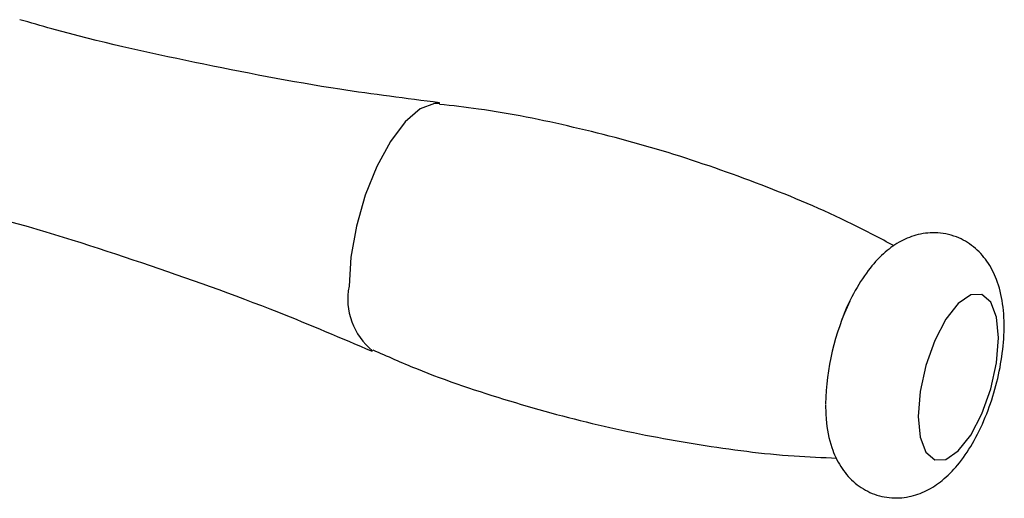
# Paper-space layout '_Trimetric' of a CAD drawing. Header units: millimetres. Extents: x -116 to 78, y -13 to 277.
# Tile 14 of 15: x 38 to 78, y 57 to 76. Entities that reach past the tile are written whole.
import ezdxf

# ---------------------------------------------------------------- set-up
doc = ezdxf.new("R2010")
doc.units = ezdxf.units.MM

psp = doc.layouts.new('_Trimetric')

# ---------------------------------------------------------------- linework, layer by layer
at = {"color": 8, "linetype": 'Continuous', "lineweight": 25, "flags": 128}
psp.add_lwpolyline([(55.128, 73.012), (54.91, 73.013), (54.329, 72.793), (53.72, 72.268), (53.12, 71.472), (52.567, 70.455), (52.096, 69.281), (51.737, 68.023), (51.513, 66.76), (51.436, 65.573)], dxfattribs=at)
at = {"color": 7, "linetype": 'Continuous', "lineweight": 25, "flags": 128}
psp.add_lwpolyline([(74.594, 60.281), (74.674, 59.432), (74.906, 58.822), (75.267, 58.511), (75.723, 58.529), (76.228, 58.875), (76.732, 59.515), (77.188, 60.385), (77.549, 61.402), (77.781, 62.465), (77.861, 63.47), (77.781, 64.319), (77.549, 64.929), (77.188, 65.24), (76.732, 65.221), (76.228, 64.875), (75.723, 64.236), (75.267, 63.365), (74.906, 62.349), (74.674, 61.286), (74.594, 60.281)], dxfattribs=at)
at = {"color": 8, "linetype": 'Continuous', "lineweight": 25}
psp.add_arc((54.08, 65.053), 2.695, 168.8741, 231.2697, dxfattribs=at)
at = {"color": 7, "linetype": 'Continuous', "lineweight": 25}
psp.add_arc((81.031, 60.585), 10.207, 154.5418, 178.8779, dxfattribs=at)
for points, knots in [([(55.119, 73.044), (53.764, 73.216), (50.43, 73.638), (45.164, 74.659), (40.819, 75.619), (38.47, 76.3), (38.037, 76.426)], [0, 0, 0, 0, 0.235485, 0.579518, 0.922594, 1, 1, 1, 1]), ([(73.617, 67.219), (73.052, 67.521), (71.305, 68.452), (68.231, 69.732), (64.445, 71.061), (60.592, 72.076), (57.475, 72.718), (55.642, 72.922), (55.112, 72.98)], [0, 0, 0, 0, 0.09914, 0.3061225, 0.5117191, 0.7156945, 0.917866, 1, 1, 1, 1]), ([(35.926, 68.657), (36.386, 68.54), (38.77, 67.934), (42.993, 66.565), (48.028, 64.786), (51.106, 63.47), (52.372, 62.929)], [0, 0, 0, 0, 0.081556, 0.422836, 0.762645, 1, 1, 1, 1]), ([(70.825, 60.762), (70.83, 60.56), (70.846, 59.943), (71.014, 59.09), (71.4, 58.24), (71.928, 57.601), (72.615, 57.147), (73.415, 56.93), (74.222, 56.974), (74.96, 57.237), (75.621, 57.676), (76.244, 58.307), (76.829, 59.161), (77.342, 60.217), (77.74, 61.378), (78.002, 62.569), (78.118, 63.754), (78.065, 64.86), (77.837, 65.81), (77.437, 66.595), (76.881, 67.205), (76.148, 67.634), (75.313, 67.798), (74.498, 67.689), (73.783, 67.38), (73.136, 66.896), (72.518, 66.21), (71.958, 65.292), (71.595, 64.563), (71.471, 64.158), (71.468, 64.149)], [0, 0, 0, 0, 0.023747, 0.072536, 0.108376, 0.141322, 0.173475, 0.205628, 0.23802, 0.268877, 0.30112, 0.337691, 0.380555, 0.425086, 0.468157, 0.510779, 0.554036, 0.599317, 0.64191, 0.676981, 0.709698, 0.74181, 0.77687, 0.808628, 0.839566, 0.872623, 0.910745, 0.954857, 0.998983, 1, 1, 1, 1]), ([(52.399, 62.989), (52.989, 62.728), (54.798, 61.927), (57.946, 60.877), (61.79, 59.831), (65.667, 59.1), (68.837, 58.681), (70.705, 58.607), (71.281, 58.584)], [0, 0, 0, 0, 0.09933, 0.30484, 0.508729, 0.710815, 0.910867, 1, 1, 1, 1])]:
    psp.add_open_spline(points, degree=3, knots=knots, dxfattribs=at)

doc.saveas('drawing.dxf')
